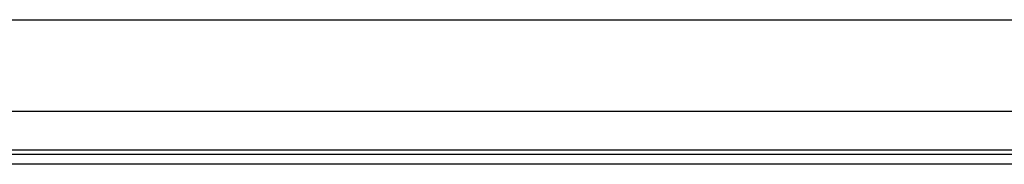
# Model space of a CAD drawing. Header units: inches. Extents: x 11 to 342, y 26 to 169.
# Tile 69 of 218: x 62 to 69, y 80 to 81. Entities that reach past the tile are written whole.
import ezdxf

# ---------------------------------------------------------------- set-up
doc = ezdxf.new("R2010")
doc.units = ezdxf.units.IN
doc.header["$MEASUREMENT"] = 0
doc.layers.add('Visible Edges(ANSI)', color=7, linetype='Continuous', lineweight=25)
doc.layers.add('Visible Tangent Edges(ANSI)', color=7, linetype='Continuous', lineweight=25)

msp = doc.modelspace()

# ---------------------------------------------------------------- linework, layer by layer
at = {"layer": 'Visible Edges(ANSI)'}
for p, q in [((11.4539, 81.0269), (81.3899, 81.0269)), ((76.8185, 80.4019), (58.2273, 80.4019)), ((58.5654, 80.1119), (76.4804, 80.1119)), ((76.4804, 80.0439), (58.5654, 80.0439))]:
    msp.add_line(p, q, dxfattribs=at)
at = {"layer": 'Visible Tangent Edges(ANSI)'}
msp.add_line((58.499, 80.1429), (76.5468, 80.1429), dxfattribs=at)

doc.saveas('drawing.dxf')
